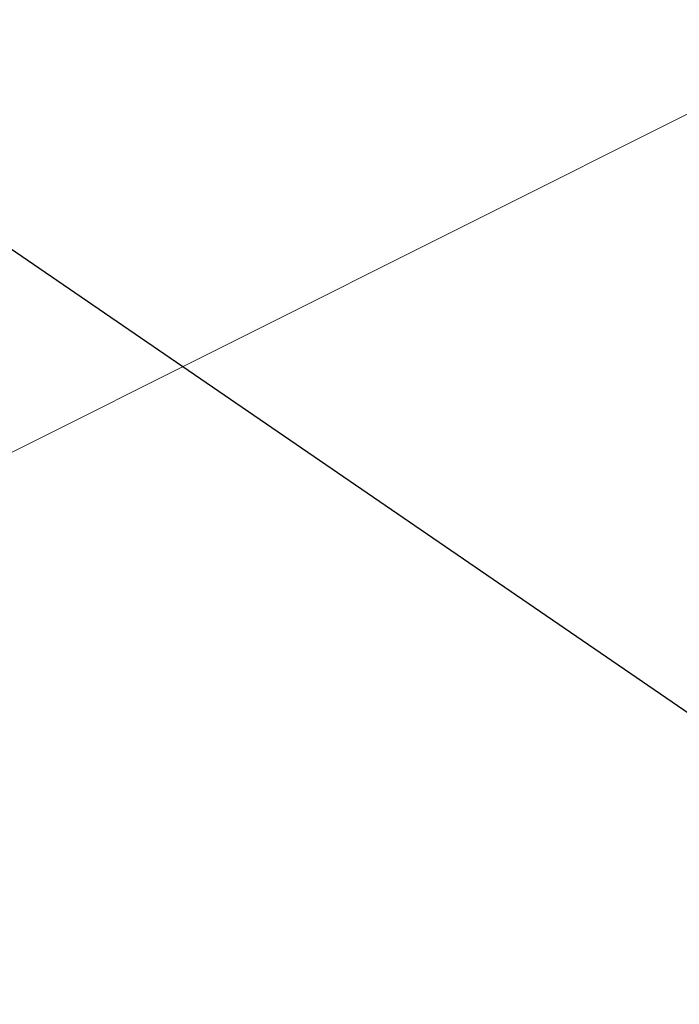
# Model space of a CAD drawing. Header units: metres. Extents: x 163628 to 168255, y 402691 to 405367.
# Tile 249 of 256: x 165505.423 to 165505.609, y 403937.652 to 403937.93. Entities that reach past the tile are written whole.
import ezdxf
from ezdxf import colors
from ezdxf.entities.mleader import LeaderData, LeaderLine
from ezdxf.math import Vec2, Vec3

# ---------------------------------------------------------------- set-up
doc = ezdxf.new("R2010")
doc.units = ezdxf.units.M
doc.layers.add('X-CA190022.004-UO-BBM_bebording bebakening markering_v0.1$0$X-XX-AL-T25', color=7, linetype='Continuous', lineweight=25)
doc.layers.add('X-CA190022.004-UO-KAD_Percelen$0$B-WE-KG-GRENS_PERCEEL-GV', color=150, linetype='Continuous', lineweight=9)
doc.styles.add('X-CA190022.004-UO-BBM_bebording bebakening markering_v0.1$0$NLCS-ISO-M200-T25', font='NLCS-ISO.ttf', dxfattribs={"height": 0.5})

# ---------------------------------------------------------------- blocks, each defined once
blk = doc.blocks.new('X-CA190022.004-UO-BBM_bebording bebakening markering_v0.1$0$_Dot')
at = {"color": 0, "linetype": 'ByBlock', "const_width": 0.5}
blk.add_lwpolyline([(-0.25, 0, 1), (0.25, 0, 1)], format="xyb", close=True, dxfattribs=at)

msp = doc.modelspace()

# ---------------------------------------------------------------- linework, layer by layer
at = {"layer": 'X-CA190022.004-UO-KAD_Percelen$0$B-WE-KG-GRENS_PERCEEL-GV', "flags": 128}
msp.add_lwpolyline([(165177.83, 403840.55), (165196.7, 403790), (165276.2, 403826.7), (165276.248, 403824.924), (165276.3, 403823), (165372.327, 403871.117), (165507.8, 403939), (165504.3, 403942.15), (165497.079, 403937.449), (165489.46, 403932.49), (165323.1, 403852.205), (165220.21, 403802.55), (165215.14, 403802.41), (165211.94, 403806.63), (165196.73, 403847.93), (165189.77, 403851.96)], dxfattribs=at)
msp.add_lwpolyline([(165513.006, 403935.006), (165507.8, 403939), (165372.327, 403871.117), (165504.764, 403934.187), (165505.996, 403931.629)], close=True, dxfattribs=at)

# ---------------------------------------------------------------- next in the draw order: leaders
at = {"layer": 'X-CA190022.004-UO-BBM_bebording bebakening markering_v0.1$0$X-XX-AL-T25'}
ml = msp.add_multileader_mtext('Standard', dxfattribs=at)
ml.set_content('', color=256, style='X-CA190022.004-UO-BBM_bebording bebakening markering_v0.1$0$NLCS-ISO-M200-T25')
ml.set_leader_properties(color=256, linetype='ByLayer', lineweight=-1)
ml.set_arrow_properties(name='X-CA190022.004-UO-BBM_bebording bebakening markering_v0.1$0$_Dot')
ml.build(insert=Vec2(0, 0))
ml.multileader.update_dxf_attribs({"text_attachment_direction": 1, "text_left_attachment_type": 5, "text_right_attachment_type": 5, "dogleg_length": 0.5, "arrow_head_size": 0.2})
ctx = ml.context
ctx.base_point, ctx.char_height, ctx.arrow_head_size, ctx.landing_gap_size, ctx.plane_origin, ctx.plane_x_axis, ctx.plane_y_axis = Vec3(165503.76495, 403938.99981), 0.5, 0.2, 0.18, Vec3(165515.09428, 403936.7327), Vec3(0.999435, -0.033619), Vec3(0.033619, 0.999435)
ctx.left_attachment, ctx.right_attachment = 5, 5
notes = []
notes.append((ctx, [(0, (1, 1, 0), (165503.76495, 403938.99981), (0.999435, -0.033619), 0, [(0, [(165508.367, 403935.845)], 0, [])])]))
ctx.mtext.insert, ctx.mtext.text_direction, ctx.mtext.rotation, ctx.mtext.flow_direction = Vec3(165503.78781, 403939.67943), Vec3(0.999435, -0.033619), 6.24956, 5
ctx.mtext.has_bg_fill, ctx.mtext.bg_color, ctx.mtext.bg_scale_factor, ctx.mtext.bg_transparency, ctx.mtext.use_window_bg_color = 1, -1027028792, 1.5, 0, 1
for ctx, leaders in notes:
    for number, flags, end, landing, length, lines in leaders:
        leader = LeaderData()
        leader.index, (leader.has_last_leader_line, leader.has_dogleg_vector, leader.attachment_direction) = number, flags
        leader.last_leader_point, leader.dogleg_vector, leader.dogleg_length = Vec3(end), Vec3(landing), length
        for number, points, colour, breaks in lines:
            line = LeaderLine()
            line.index, line.vertices, line.color, line.breaks = number, Vec3.list(points), colors.encode_raw_color(colour), breaks
            leader.lines.append(line)
        ctx.leaders.append(leader)

doc.saveas('drawing.dxf')
